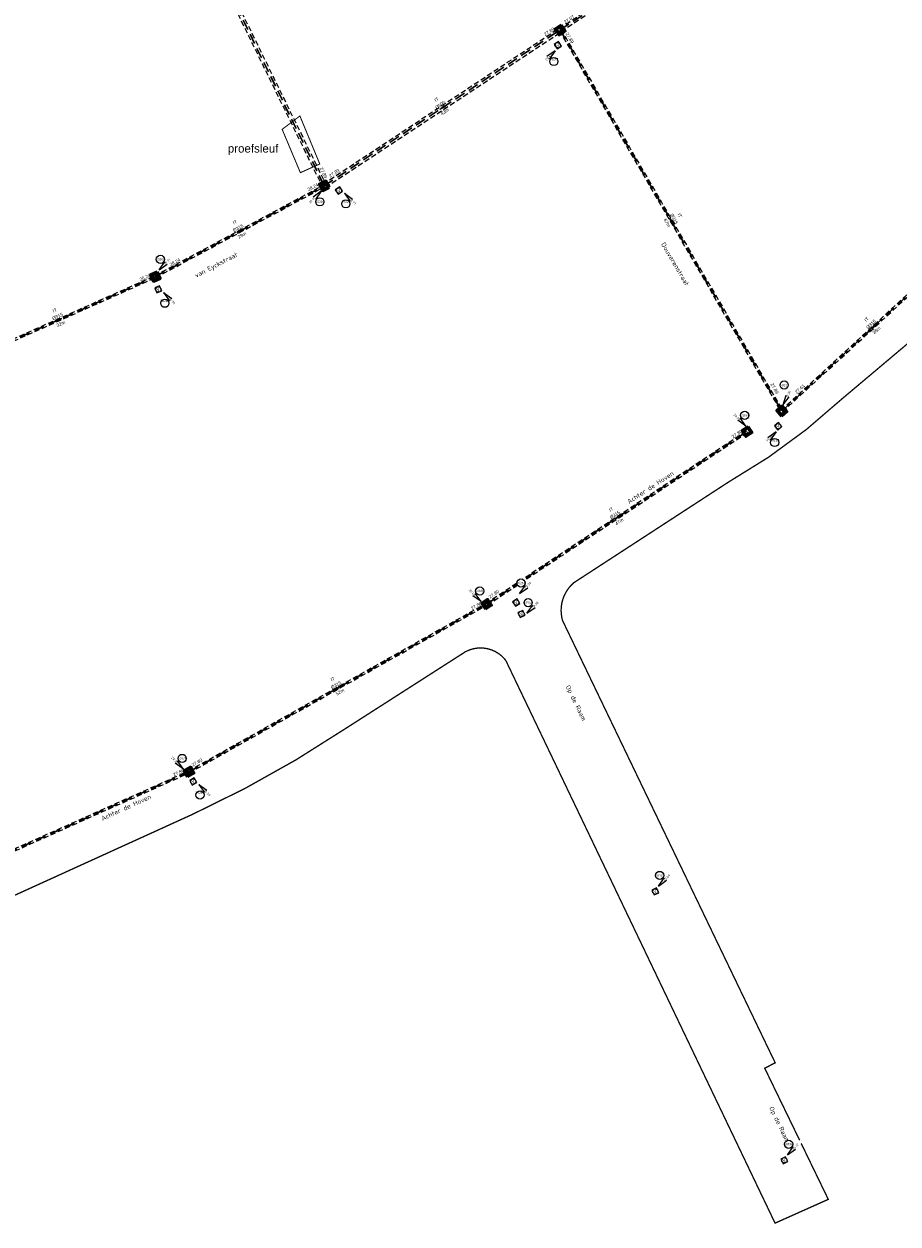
# Model space of a CAD drawing. Header units: metres. Extents: x 200112 to 202167, y 374508 to 376527.
# Tile 10 of 25: x 201241 to 201374, y 374611 to 374793. Entities that reach past the tile are written whole.
import ezdxf
from ezdxf.enums import TextEntityAlignment as Align

# ---------------------------------------------------------------- set-up
doc = ezdxf.new("R2010")
doc.units = ezdxf.units.M
doc.set_wipeout_variables(frame=1)
for name, pattern in [('HIDDEN4', [2.3813, 1.5875, -0.7938]), ('HIDDEN6', [1.1906999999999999, 0.7938, -0.3969]), ('HIDDENX2', [0.75, 0.5, -0.25]), ('XX-PROJECTGRENS', [18, 12, -3, 0, -3])]:
    doc.linetypes.add(name, pattern=pattern)
for name, color, linetype, lineweight in [('025___BS_IT', 84, 'HIDDEN4', 30), ('B-WE-RI-VWA_PUTNUMMER-S', 20, 'Continuous', 25), ('B-WE-RI-VWA_RIOOLPUT_VALPUT-S', 253, 'Continuous', 25), ('conflictpunten', 210, 'Continuous', 18), ('N-WE-RI-ITR_PUTNUMMER-S', 84, 'Continuous', 25), ('N-WE-RI-ITR_RIOOLPUT-S', 84, 'Continuous', 25), ('N-WE-RI-PUT-G', 7, 'Continuous', 35), ('N-WE-RI-PUT-GD', 7, 'Continuous', 50), ('X-XX-AL-T35', 50, 'Continuous', 35)]:
    doc.layers.add(name, color=color, linetype=linetype, lineweight=lineweight)
for name, color, linetype in [('025___BS_STROOMRICHTING IT', 252, 'Continuous'), ('025___BS_TEKST_BOBIT', 84, 'Continuous'), ('025___BS_TEKST_DIAMETERIT', 84, 'Continuous'), ('025___BS_TEKST_LENGTE', 250, 'Continuous'), ('025___BS_VISUEEL RUIMTEBESLAG', 251, 'HIDDEN6'), ('Wipeout', 10, 'Continuous')]:
    doc.layers.add(name, color=color, linetype=linetype)
doc.layers.add('025___BS_TEKST_STRENGNUMMER', color=50, linetype='Continuous', plot=False)
doc.layers.add('N-WE-KG-GRENS_PROJECT-G', color=7, linetype='XX-PROJECTGRENS', lineweight=35, transparency=0.45)
doc.styles.add('NLCS-ISO', font='NLCS-ISO.ttf')
doc.styles.add('NLCS-ISO-M200-T35', font='NLCS-ISO.ttf', dxfattribs={"height": 0.7000000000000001})
doc.styles.get("Standard").update_dxf_attribs({"font": 'arial.ttf'})

# ---------------------------------------------------------------- blocks, each defined once
blk = doc.blocks.new('put800x800')
at = {"layer": 'N-WE-RI-PUT-GD'}
for points in [[(-0.5500000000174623, -0.5500000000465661), (0.5499999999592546, -0.5500000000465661), (0.5499999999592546, 0.5499999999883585), (-0.5500000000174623, 0.5499999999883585)], [(-0.4000000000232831, -0.4000000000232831), (0.3999999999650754, -0.4000000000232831), (0.3999999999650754, 0.3999999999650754), (-0.4000000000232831, 0.3999999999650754)]]:
    blk.add_lwpolyline(points, close=True, dxfattribs=at)
blk = doc.blocks.new('*U77')
at = {"flags": 128}
blk.add_lwpolyline([(-1.788837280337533e-13, -1.76735543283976e-14), (73.136979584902, 32.68115182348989)], dxfattribs=at)
at = {"layer": '025___BS_STROOMRICHTING IT'}
blk.add_lwpolyline([(36.16905443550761, 16.1620888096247), (36.91692883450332, 16.63318740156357), (37.01892146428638, 16.40493862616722)], close=True, dxfattribs=at)
at = {"layer": '025___BS_VISUEEL RUIMTEBESLAG', "flags": 128}
for points in [[(-0.06425535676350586, 0.1437967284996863), (73.07272422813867, 32.82494855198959)], [(0.06425535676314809, -0.1437967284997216), (73.20123494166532, 32.53735509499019)]]:
    blk.add_lwpolyline(points, dxfattribs=at)
at = {"layer": '025___BS_TEKST_BOBIT'}
blk.add_attdef('B2', text='', height=0.5, rotation=24.0774095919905, dxfattribs=at).set_placement((72.4730296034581, 32.70141855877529), align=Align.RIGHT)
blk.add_attdef('B1', (0.6485881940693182, 0.7375975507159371), '', height=0.5, rotation=24.0774095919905, dxfattribs=at)
at = {"layer": '025___BS_TEKST_DIAMETERIT'}
blk.add_attdef('D', text='', height=0.5, rotation=24.0774095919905, dxfattribs=at).set_placement((36.51068298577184, 16.4699414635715), align=Align.BOTTOM_CENTER)
at = {"layer": '025___BS_TEKST_LENGTE'}
blk.add_attdef('LEN', text='', height=0.5, rotation=24.0774095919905, dxfattribs=at).set_placement((36.74448325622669, 15.94672105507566), align=Align.TOP_CENTER)
at = {"layer": '025___BS_TEKST_STRENGNUMMER'}
blk.add_attdef('STR', text='', height=0.5, rotation=24.0774095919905, dxfattribs=at).set_placement((36.03906749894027, 17.52277567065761), align=Align.CENTER)
blk = doc.blocks.new('*U78')
at = {"flags": 128}
blk.add_lwpolyline([(-1.764804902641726e-13, -3.41522947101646e-14), (45.02887878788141, 25.35940179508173)], dxfattribs=at)
at = {"layer": '025___BS_STROOMRICHTING IT'}
blk.add_lwpolyline([(22.13323604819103, 12.46501447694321), (22.83430376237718, 13.00330255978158), (22.95698171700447, 12.78547207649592)], close=True, dxfattribs=at)
at = {"layer": '025___BS_VISUEEL RUIMTEBESLAG', "flags": 128}
for points in [[(-0.07728711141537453, 0.1372332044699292), (44.95159167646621, 25.49663499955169)], [(0.07728711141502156, -0.1372332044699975), (45.10616589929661, 25.22216859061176)]]:
    blk.add_lwpolyline(points, dxfattribs=at)
at = {"layer": '025___BS_TEKST_BOBIT'}
blk.add_attdef('B2', text='', height=0.5, rotation=29.38737808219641, dxfattribs=at).set_placement((44.3659025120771, 25.31813708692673), align=Align.RIGHT)
blk.add_attdef('B1', (0.5775447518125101, 0.7944550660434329), '', height=0.5, rotation=29.38737808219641, dxfattribs=at)
at = {"layer": '025___BS_TEKST_DIAMETERIT'}
blk.add_attdef('D', text='', height=0.5, rotation=29.38737808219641, dxfattribs=at).set_placement((22.44490867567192, 12.80316162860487), align=Align.BOTTOM_CENTER)
at = {"layer": '025___BS_TEKST_LENGTE'}
blk.add_attdef('LEN', text='', height=0.5, rotation=29.38737808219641, dxfattribs=at).set_placement((22.72612643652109, 12.30382333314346), align=Align.TOP_CENTER)
at = {"layer": '025___BS_TEKST_STRENGNUMMER'}
blk.add_attdef('STR', text='', height=0.5, rotation=29.38737808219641, dxfattribs=at).set_placement((21.87788376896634, 13.80783261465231), align=Align.CENTER)
blk = doc.blocks.new('*U79')
at = {"flags": 128}
blk.add_lwpolyline([(-1.735546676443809e-13, -4.680299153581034e-14), (39.40076336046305, 26.1055602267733)], dxfattribs=at)
at = {"layer": '025___BS_STROOMRICHTING IT'}
blk.add_lwpolyline([(19.335670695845, 12.81113544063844), (19.99605132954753, 13.39862792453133), (20.13413399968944, 13.19022164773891)], close=True, dxfattribs=at)
at = {"layer": '025___BS_VISUEEL RUIMTEBESLAG', "flags": 128}
for points in [[(-0.0869920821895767, 0.1312959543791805), (39.31377127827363, 26.23685618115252)], [(0.0869920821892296, -0.131295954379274), (39.48775544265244, 25.97426427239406)]]:
    blk.add_lwpolyline(points, dxfattribs=at)
at = {"layer": '025___BS_TEKST_BOBIT'}
blk.add_attdef('B2', text='', height=0.5, rotation=33.52705478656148, dxfattribs=at).set_placement((38.74249559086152, 26.01654415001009), align=Align.RIGHT)
blk.add_attdef('B1', (0.5186877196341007, 0.8340742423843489), '', height=0.5, rotation=33.52705478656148, dxfattribs=at)
at = {"layer": '025___BS_TEKST_DIAMETERIT'}
blk.add_attdef('D', text='', height=0.5, rotation=33.52705478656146, dxfattribs=at).set_placement((19.62211996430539, 13.17089944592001), align=Align.BOTTOM_CENTER)
at = {"layer": '025___BS_TEKST_LENGTE'}
blk.add_attdef('LEN', text='', height=0.5, rotation=33.52705478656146, dxfattribs=at).set_placement((19.93865034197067, 12.69316449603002), align=Align.TOP_CENTER)
at = {"layer": '025___BS_TEKST_STRENGNUMMER'}
blk.add_attdef('STR', text='', height=0.5, rotation=33.52705478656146, dxfattribs=at).set_placement((18.98404907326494, 14.13201680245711), align=Align.CENTER)
blk = doc.blocks.new('*U80')
at = {"flags": 128}
blk.add_lwpolyline([(-3.666155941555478e-14, 1.759763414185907e-13), (33.54101711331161, -57.62187610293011)], dxfattribs=at)
at = {"layer": '025___BS_STROOMRICHTING IT'}
blk.add_lwpolyline([(16.55041633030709, -28.43283004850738), (17.09863164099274, -29.12616256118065), (16.8825699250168, -29.2519295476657)], close=True, dxfattribs=at)
at = {"layer": '025___BS_VISUEEL RUIMTEBESLAG', "flags": 128}
for points in [[(0.1361188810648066, 0.07923320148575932), (33.67713599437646, -57.54264290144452)], [(-0.1361188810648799, -0.07923320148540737), (33.40489823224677, -57.7011093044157)]]:
    blk.add_lwpolyline(points, dxfattribs=at)
at = {"layer": '025___BS_TEKST_BOBIT'}
blk.add_attdef('B1', (0.8025976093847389, -0.5661747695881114), '', height=0.4999999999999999, rotation=300.2031820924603, dxfattribs=at)
blk.add_attdef('B2', text='', height=0.4999999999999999, rotation=300.2031820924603, dxfattribs=at).set_placement((32.67176156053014, -55.09076437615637), align=Align.RIGHT)
at = {"layer": '025___BS_TEKST_DIAMETERIT'}
blk.add_attdef('D', text='', height=0.4999999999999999, rotation=300.2031820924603, dxfattribs=at).set_placement((16.89296679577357, -28.73965654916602), align=Align.BOTTOM_CENTER)
at = {"layer": '025___BS_TEKST_LENGTE'}
blk.add_attdef('LEN', text='', height=0.4999999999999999, rotation=300.2031820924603, dxfattribs=at).set_placement((16.39768309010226, -29.02795537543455), align=Align.TOP_CENTER)
at = {"layer": '025___BS_TEKST_STRENGNUMMER'}
blk.add_attdef('STR', text='', height=0.4999999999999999, rotation=300.2031820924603, dxfattribs=at).set_placement((17.88946265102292, -28.15838462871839), align=Align.CENTER)
blk = doc.blocks.new('*U81')
at = {"flags": 128}
blk.add_lwpolyline([(-1.640504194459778e-13, -7.34792661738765e-14), (27.73125951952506, 25.467054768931)], dxfattribs=at)
at = {"layer": '025___BS_STROOMRICHTING IT'}
blk.add_lwpolyline([(13.54339545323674, 12.43760289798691), (14.10331421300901, 13.12151881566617), (14.27241391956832, 12.93738492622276)], close=True, dxfattribs=at)
at = {"layer": '025___BS_VISUEEL RUIMTEBESLAG', "flags": 128}
for points in [[(-0.1065328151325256, 0.1160043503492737), (27.62472670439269, 25.58305911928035)], [(0.1065328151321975, -0.1160043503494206), (27.83779233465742, 25.35105041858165)]]:
    blk.add_lwpolyline(points, dxfattribs=at)
at = {"layer": '025___BS_TEKST_BOBIT'}
blk.add_attdef('B2', text='', height=0.4999999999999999, rotation=42.56287152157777, dxfattribs=at).set_placement((26.73551369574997, 25.25880809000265), align=Align.RIGHT)
blk.add_attdef('B1', (2.254955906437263, 2.581595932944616), '', height=0.4999999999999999, rotation=42.56287152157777, dxfattribs=at)
at = {"layer": '025___BS_TEKST_DIAMETERIT'}
blk.add_attdef('D', text='', height=0.4999999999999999, rotation=42.56287152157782, dxfattribs=at).set_placement((13.76978838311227, 12.83788975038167), align=Align.BOTTOM_CENTER)
at = {"layer": '025___BS_TEKST_LENGTE'}
blk.add_attdef('LEN', text='', height=0.4999999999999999, rotation=42.56287152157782, dxfattribs=at).set_placement((14.15741989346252, 12.41579500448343), align=Align.TOP_CENTER)
at = {"layer": '025___BS_TEKST_STRENGNUMMER'}
blk.add_attdef('STR', text='', height=0.4999999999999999, rotation=42.56287152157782, dxfattribs=at).set_placement((12.98869045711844, 13.68686976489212), align=Align.CENTER)
blk = doc.blocks.new('*U93')
at = {"flags": 128}
blk.add_lwpolyline([(-1.73749229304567e-13, -4.607545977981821e-14), (46.67092387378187, 30.64192101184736)], dxfattribs=at)
at = {"layer": '025___BS_STROOMRICHTING IT'}
blk.add_lwpolyline([(22.96974176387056, 15.0808459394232), (23.63257794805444, 15.66556655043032), (23.76978627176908, 15.45658359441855)], close=True, dxfattribs=at)
at = {"layer": '025___BS_VISUEEL RUIMTEBESLAG', "flags": 128}
for points in [[(-0.1399524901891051, 0.213162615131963), (46.53097138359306, 30.85508362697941)], [(0.1399524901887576, -0.2131626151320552), (46.81087636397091, 30.42875839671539)]]:
    blk.add_lwpolyline(points, dxfattribs=at)
at = {"layer": '025___BS_TEKST_BOBIT'}
blk.add_attdef('B2', text='', height=0.5, rotation=33.28700888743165, dxfattribs=at).set_placement((46.01228894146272, 30.55566358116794), align=Align.RIGHT)
blk.add_attdef('B1', (0.7678616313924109, 0.9101689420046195), '', height=0.5, rotation=33.28700888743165, dxfattribs=at)
at = {"layer": '025___BS_TEKST_DIAMETERIT'}
blk.add_attdef('D', text='', height=0.5, rotation=33.28700888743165, dxfattribs=at).set_placement((23.25769577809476, 15.43940668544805), align=Align.BOTTOM_CENTER)
at = {"layer": '025___BS_TEKST_LENGTE'}
blk.add_attdef('LEN', text='', height=0.5, rotation=33.28700888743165, dxfattribs=at).set_placement((23.57222186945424, 14.96034979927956), align=Align.TOP_CENTER)
at = {"layer": '025___BS_TEKST_STRENGNUMMER'}
blk.add_attdef('STR', text='', height=0.5, rotation=33.28700888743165, dxfattribs=at).set_placement((22.62365716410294, 16.40318885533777), align=Align.CENTER)
blk = doc.blocks.new('*U94')
at = {"flags": 128}
blk.add_lwpolyline([(-1.749844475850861e-13, -4.113618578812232e-14), (36.40115577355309, 22.45032053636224)], dxfattribs=at)
at = {"layer": '025___BS_STROOMRICHTING IT'}
blk.add_lwpolyline([(17.82820407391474, 10.99549966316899), (18.507334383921, 11.56121339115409), (18.63856901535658, 11.34842835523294)], close=True, dxfattribs=at)
at = {"layer": '025___BS_VISUEEL RUIMTEBESLAG', "flags": 128}
for points in [[(-0.1653556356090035, 0.2681091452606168), (36.23580013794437, 22.71842968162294)], [(0.1653556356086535, -0.2681091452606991), (36.56651140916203, 22.18221139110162)]]:
    blk.add_lwpolyline(points, dxfattribs=at)
at = {"layer": '025___BS_TEKST_BOBIT'}
blk.add_attdef('B2', text='', height=0.5, rotation=31.66410492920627, dxfattribs=at).set_placement((35.62671180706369, 22.49982547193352), align=Align.RIGHT)
blk.add_attdef('B1', (0.9588180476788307, 1.203345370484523), '', height=0.5, rotation=31.66410492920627, dxfattribs=at)
at = {"layer": '025___BS_TEKST_DIAMETERIT'}
blk.add_attdef('D', text='', height=0.5, rotation=31.66410492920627, dxfattribs=at).set_placement((18.12619746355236, 11.34576136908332), align=Align.BOTTOM_CENTER)
at = {"layer": '025___BS_TEKST_LENGTE'}
blk.add_attdef('LEN', text='', height=0.5, rotation=31.66410492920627, dxfattribs=at).set_placement((18.427029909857, 10.85798887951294), align=Align.TOP_CENTER)
at = {"layer": '025___BS_TEKST_STRENGNUMMER'}
blk.add_attdef('STR', text='', height=0.5, rotation=31.66410492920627, dxfattribs=at).set_placement((17.51970867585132, 12.32711369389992), align=Align.CENTER)
blk = doc.blocks.new('*U95')
at = {"flags": 128}
blk.add_lwpolyline([(-1.651702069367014e-13, -7.092633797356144e-14), (21.66191845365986, 19.28263841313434)], dxfattribs=at)
at = {"layer": '025___BS_STROOMRICHTING IT'}
blk.add_lwpolyline([(11.15774397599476, 9.932210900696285), (10.42106256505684, 9.443794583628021), (10.58728639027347, 9.257060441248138)], close=True, dxfattribs=at)
at = {"layer": '025___BS_VISUEEL RUIMTEBESLAG', "flags": 128}
for points in [[(-0.1047210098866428, 0.1176425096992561), (21.55719744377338, 19.40028092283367)], [(0.1047210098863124, -0.1176425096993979), (21.76663946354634, 19.16499590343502)]]:
    blk.add_lwpolyline(points, dxfattribs=at)
at = {"layer": '025___BS_TEKST_BOBIT'}
blk.add_attdef('B2', text='', height=0.5, rotation=41.67429366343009, dxfattribs=at).set_placement((20.86262820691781, 19.08658862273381), align=Align.RIGHT)
blk.add_attdef('B1', (1.89371914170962, 2.040019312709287), '', height=0.5, rotation=41.67429366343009, dxfattribs=at)
at = {"layer": '025___BS_TEKST_DIAMETERIT'}
blk.add_attdef('D', text='', height=0.5, rotation=41.67429366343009, dxfattribs=at).set_placement((10.73674782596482, 9.747155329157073), align=Align.BOTTOM_CENTER)
at = {"layer": '025___BS_TEKST_LENGTE'}
blk.add_attdef('LEN', text='', height=0.5, rotation=41.67429366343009, dxfattribs=at).set_placement((11.11778688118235, 9.319099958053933), align=Align.TOP_CENTER)
at = {"layer": '025___BS_TEKST_STRENGNUMMER'}
blk.add_attdef('STR', text='', height=0.5, rotation=41.67429366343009, dxfattribs=at).set_placement((9.968909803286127, 10.6081465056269), align=Align.CENTER)
blk = doc.blocks.new('*U96')
at = {"flags": 128}
blk.add_lwpolyline([(-1.699451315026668e-13, -5.856957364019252e-14), (25.36681750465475, 19.43009594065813)], dxfattribs=at)
at = {"layer": '025___BS_STROOMRICHTING IT'}
blk.add_lwpolyline([(13.03072916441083, 9.981083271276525), (12.26007825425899, 9.548247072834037), (12.41209842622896, 9.349778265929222)], close=True, dxfattribs=at)
at = {"layer": '025___BS_VISUEEL RUIMTEBESLAG', "flags": 128}
for points in [[(-0.09577270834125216, 0.125035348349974), (25.27104479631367, 19.55513128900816)], [(0.09577270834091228, -0.1250353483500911), (25.46259021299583, 19.3050605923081)]]:
    blk.add_lwpolyline(points, dxfattribs=at)
at = {"layer": '025___BS_TEKST_BOBIT'}
blk.add_attdef('B2', text='', height=0.4999999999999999, rotation=37.45085321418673, dxfattribs=at).set_placement((24.71618409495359, 19.29624346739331), align=Align.RIGHT)
blk.add_attdef('B1', (0.9905260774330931, 1.126599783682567), '', height=0.4999999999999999, rotation=37.45085321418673, dxfattribs=at)
at = {"layer": '025___BS_TEKST_DIAMETERIT'}
blk.add_attdef('D', text='', height=0.4999999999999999, rotation=37.45085321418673, dxfattribs=at).set_placement((12.59724761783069, 9.827534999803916), align=Align.BOTTOM_CENTER)
at = {"layer": '025___BS_TEKST_LENGTE'}
blk.add_attdef('LEN', text='', height=0.4999999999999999, rotation=37.45085321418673, dxfattribs=at).set_placement((12.9457272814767, 9.372579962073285), align=Align.TOP_CENTER)
at = {"layer": '025___BS_TEKST_STRENGNUMMER'}
blk.add_attdef('STR', text='', height=0.4999999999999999, rotation=37.45085321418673, dxfattribs=at).set_placement((11.89490344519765, 10.74273645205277), align=Align.CENTER)
blk = doc.blocks.new('*U106')
at = {"flags": 128}
blk.add_lwpolyline([(-8.03438205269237e-14, 1.607999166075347e-13), (44.97642427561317, -45.00155796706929)], dxfattribs=at)
at = {"layer": '025___BS_STROOMRICHTING IT'}
blk.add_lwpolyline([(22.17893934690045, -22.19133336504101), (22.88589796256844, -22.72186094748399), (22.70907189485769, -22.8985882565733)], close=True, dxfattribs=at)
at = {"layer": '025___BS_VISUEEL RUIMTEBESLAG', "flags": 128}
for points in [[(0.2228008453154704, 0.2226764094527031), (45.19922512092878, -44.77888155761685)], [(-0.2228008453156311, -0.2226764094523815), (44.75362343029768, -45.22423437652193)]]:
    blk.add_lwpolyline(points, dxfattribs=at)
at = {"layer": '025___BS_TEKST_BOBIT'}
blk.add_attdef('B1', (1.040001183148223, -0.4491963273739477), '', height=0.4999999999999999, rotation=314.9839954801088, dxfattribs=at)
blk.add_attdef('B2', text='', height=0.4999999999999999, rotation=314.9839954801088, dxfattribs=at).set_placement((44.67029767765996, -43.94728977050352), align=Align.RIGHT)
at = {"layer": '025___BS_TEKST_DIAMETERIT'}
blk.add_attdef('D', text='', height=0.4999999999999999, rotation=314.9839954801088, dxfattribs=at).set_placement((22.58843261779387, -22.40061447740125), align=Align.BOTTOM_CENTER)
at = {"layer": '025___BS_TEKST_LENGTE'}
blk.add_attdef('LEN', text='', height=0.4999999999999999, rotation=314.9839954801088, dxfattribs=at).set_placement((22.18308977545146, -22.80573093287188), align=Align.TOP_CENTER)
at = {"layer": '025___BS_TEKST_STRENGNUMMER'}
blk.add_attdef('STR', text='', height=0.4999999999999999, rotation=314.9839954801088, dxfattribs=at).set_placement((23.40365805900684, -21.58434949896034), align=Align.CENTER)
blk = doc.blocks.new('SRI-PUT_INSPECTIE-SO')
at = {"lineweight": -3, "flags": 128}
blk.add_lwpolyline([(-1.999999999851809, -2.000000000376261), (2.000000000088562, -2.000000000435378), (2.000000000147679, 1.999999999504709), (-2.00000000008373, 1.999999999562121)], close=True, dxfattribs=at)
at = {"lineweight": -3, "ltscale": 1.5}
blk.add_circle((0, -7.105427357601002e-14), 1.999999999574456, dxfattribs=at)
at = {"ltscale": 0.1, "style": 'NLCS-ISO'}
blk.add_text('I', height=2.5, dxfattribs=at).set_placement((-0.002795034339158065, -0.007140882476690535), align=Align.MIDDLE_CENTER)
blk = doc.blocks.new('*U187')
blk.add_wipeout([(0.8653484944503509, 1.803100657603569), (2.983467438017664, 9.105570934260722), (6.1363544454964, 15.758297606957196), (8.402045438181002, 14.650971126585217), (5.237343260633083, 8.023885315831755)]).dxf.layer = 'Wipeout'
for q in [(2.983467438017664, 9.105570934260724), (5.237343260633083, 8.023885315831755)]:
    blk.add_line((0.8653484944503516, 1.803100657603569), q)
blk.add_wipeout([(-1.57255614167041, 13.7846071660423), (4.60944385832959, 13.7846071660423), (4.60944385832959, 19.9666071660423), (-1.57255614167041, 19.9666071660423)]).dxf.layer = 'Wipeout'
blk.add_circle((1.51844385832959, 16.8756071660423), 3.090853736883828)
at = {"ltscale": 0.1, "style": 'NLCS-ISO'}
blk.add_attdef('PUTNR', text='', height=1.8, dxfattribs=at).set_placement((1.51844385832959, 16.8756071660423), align=Align.MIDDLE_CENTER)
blk.add_attdef('PUTHGT', text='', height=1.8, rotation=64.36260530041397, dxfattribs=at).set_placement((3.283861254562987, 6.907070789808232), align=Align.MIDDLE_LEFT)
blk = doc.blocks.new('*U180')
blk.add_wipeout([(1.4142135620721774, 1.4142135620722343), (5.833630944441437, 7.601397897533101), (11.013869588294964, 12.832515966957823), (12.784282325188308, 11.036641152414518), (7.601397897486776, 5.833630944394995)]).dxf.layer = 'Wipeout'
blk.add_wipeout([(-0.6845576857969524, 6.354630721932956), (5.497442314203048, 6.354630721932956), (5.497442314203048, 12.536630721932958), (-0.6845576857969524, 12.536630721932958)]).dxf.layer = 'Wipeout'
for q in [(5.833630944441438, 7.601397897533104), (7.601397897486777, 5.833630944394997)]:
    blk.add_line((1.414213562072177, 1.414213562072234), q)
blk.add_circle((2.406442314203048, 9.445630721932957), 3.090853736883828)
at = {"ltscale": 0.1, "style": 'NLCS-ISO'}
blk.add_attdef('PUTNR', text='', height=1.8, dxfattribs=at).set_placement((2.406442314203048, 9.445630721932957), align=Align.MIDDLE_CENTER)
blk.add_attdef('PUTHGT', text='', height=1.8, rotation=44.99999999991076, dxfattribs=at).set_placement((5.388131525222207, 5.427652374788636), align=Align.MIDDLE_LEFT)
blk = doc.blocks.new('*U168')
blk.add_wipeout([(-1.4142135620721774, -1.4142135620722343), (-5.833630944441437, -7.601397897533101), (-11.013869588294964, -12.832515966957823), (-12.784282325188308, -11.036641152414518), (-7.601397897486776, -5.833630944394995)]).dxf.layer = 'Wipeout'
blk.add_wipeout([(0.6845576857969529, -6.354630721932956), (-5.497442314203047, -6.354630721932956), (-5.497442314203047, -12.536630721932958), (0.6845576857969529, -12.536630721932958)]).dxf.layer = 'Wipeout'
for q in [(-7.601397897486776, -5.833630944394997), (-5.833630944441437, -7.601397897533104)]:
    blk.add_line((-1.414213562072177, -1.414213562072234), q)
blk.add_circle((-2.406442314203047, -9.445630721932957), 3.090853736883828)
at = {"ltscale": 0.1, "style": 'NLCS-ISO'}
blk.add_attdef('PUTHGT', text='', height=1.8, rotation=44.99999999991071, dxfattribs=at).set_placement((-8.442832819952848, -8.482353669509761), align=Align.MIDDLE_LEFT)
blk.add_attdef('PUTNR', text='', height=1.8, dxfattribs=at).set_placement((-2.406442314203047, -7.645630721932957), align=Align.MIDDLE_CENTER)
blk = doc.blocks.new('*U170')
blk.add_wipeout([(-1.4142135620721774, 1.4142135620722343), (-5.833630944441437, 7.601397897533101), (-11.013869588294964, 12.832515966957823), (-12.784282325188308, 11.036641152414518), (-7.601397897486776, 5.833630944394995)]).dxf.layer = 'Wipeout'
blk.add_wipeout([(0.6845576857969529, 6.354630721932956), (-5.497442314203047, 6.354630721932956), (-5.497442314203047, 12.536630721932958), (0.6845576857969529, 12.536630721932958)]).dxf.layer = 'Wipeout'
for q in [(-7.601397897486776, 5.833630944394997), (-5.833630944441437, 7.601397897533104)]:
    blk.add_line((-1.414213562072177, 1.414213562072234), q)
blk.add_circle((-2.406442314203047, 9.445630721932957), 3.090853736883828)
at = {"ltscale": 0.1, "style": 'NLCS-ISO'}
blk.add_attdef('PUTNR', text='', height=1.8, dxfattribs=at).set_placement((-2.406442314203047, 9.445630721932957), align=Align.MIDDLE_CENTER)
blk.add_attdef('PUTHGT', text='', height=1.8, rotation=315.0000000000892, dxfattribs=at).set_placement((-8.442832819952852, 8.482353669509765), align=Align.MIDDLE_LEFT)
blk = doc.blocks.new('SRI-PUT_VALPUT-SO')
at = {"lineweight": -3, "flags": 128}
blk.add_lwpolyline([(-1.999999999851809, -2.00000000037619), (2.000000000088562, -2.000000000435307), (2.000000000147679, 1.99999999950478), (-2.00000000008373, 1.999999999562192)], close=True, dxfattribs=at)
at = {"linetype": 'HIDDENX2', "lineweight": -3, "ltscale": 0.25}
blk.add_circle((0, 0), 1.999999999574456, dxfattribs=at)
at = {"ltscale": 0.1, "style": 'NLCS-ISO'}
blk.add_text('V', height=2.5, dxfattribs=at).set_placement((-0.002795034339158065, -0.007140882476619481), align=Align.MIDDLE_CENTER)
blk = doc.blocks.new('*U167')
blk.add_wipeout([(-1.4142135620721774, -1.4142135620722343), (-5.833630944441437, -7.601397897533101), (-11.013869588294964, -12.832515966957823), (-12.784282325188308, -11.036641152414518), (-7.601397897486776, -5.833630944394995)]).dxf.layer = 'Wipeout'
blk.add_wipeout([(0.6845576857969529, -6.354630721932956), (-5.497442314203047, -6.354630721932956), (-5.497442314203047, -12.536630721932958), (0.6845576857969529, -12.536630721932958)]).dxf.layer = 'Wipeout'
for q in [(-7.601397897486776, -5.833630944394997), (-5.833630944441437, -7.601397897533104)]:
    blk.add_line((-1.414213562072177, -1.414213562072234), q)
blk.add_circle((-2.406442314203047, -9.445630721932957), 3.090853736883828)
at = {"ltscale": 0.1, "style": 'NLCS-ISO'}
blk.add_attdef('PUTHGT', text='', height=1.8, rotation=44.99999999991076, dxfattribs=at).set_placement((-8.442832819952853, -8.482353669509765), align=Align.MIDDLE_LEFT)
blk.add_attdef('PUTNR', text='', height=1.8, dxfattribs=at).set_placement((-2.406442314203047, -7.645630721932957), align=Align.MIDDLE_CENTER)
blk = doc.blocks.new('*U186')
blk.add_wipeout([(1.4142135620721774, 1.4142135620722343), (5.833630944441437, 7.601397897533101), (11.013869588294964, 12.832515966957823), (12.784282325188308, 11.036641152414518), (7.601397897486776, 5.833630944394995)]).dxf.layer = 'Wipeout'
blk.add_wipeout([(-0.6845576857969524, 6.354630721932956), (5.497442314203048, 6.354630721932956), (5.497442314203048, 12.536630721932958), (-0.6845576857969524, 12.536630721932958)]).dxf.layer = 'Wipeout'
for q in [(5.833630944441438, 7.601397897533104), (7.601397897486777, 5.833630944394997)]:
    blk.add_line((1.414213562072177, 1.414213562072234), q)
blk.add_circle((2.406442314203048, 9.445630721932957), 3.090853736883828)
at = {"ltscale": 0.1, "style": 'NLCS-ISO'}
blk.add_attdef('PUTNR', text='', height=1.8, dxfattribs=at).set_placement((2.406442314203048, 9.445630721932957), align=Align.MIDDLE_CENTER)
blk.add_attdef('PUTHGT', text='', height=1.8, rotation=44.99999999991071, dxfattribs=at).set_placement((5.3881315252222, 5.427652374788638), align=Align.MIDDLE_LEFT)
blk = doc.blocks.new('*U174')
blk.add_wipeout([(1.4142135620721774, 1.4142135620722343), (5.833630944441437, 7.601397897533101), (11.013869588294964, 12.832515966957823), (12.784282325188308, 11.036641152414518), (7.601397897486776, 5.833630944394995)]).dxf.layer = 'Wipeout'
blk.add_wipeout([(-0.6845576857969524, 6.354630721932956), (5.497442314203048, 6.354630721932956), (5.497442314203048, 12.536630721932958), (-0.6845576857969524, 12.536630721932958)]).dxf.layer = 'Wipeout'
for q in [(5.833630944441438, 7.601397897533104), (7.601397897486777, 5.833630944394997)]:
    blk.add_line((1.414213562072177, 1.414213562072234), q)
blk.add_circle((2.406442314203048, 9.445630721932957), 3.090853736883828)
at = {"ltscale": 0.1, "style": 'NLCS-ISO'}
blk.add_attdef('PUTNR', text='', height=1.8, dxfattribs=at).set_placement((2.406442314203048, 9.445630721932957), align=Align.MIDDLE_CENTER)
blk.add_attdef('PUTHGT', text='', height=1.8, rotation=44.99999999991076, dxfattribs=at).set_placement((5.388131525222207, 5.427652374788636), align=Align.MIDDLE_LEFT)
blk = doc.blocks.new('*U169')
blk.add_wipeout([(1.4142135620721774, -1.4142135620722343), (5.833630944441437, -7.601397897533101), (11.013869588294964, -12.832515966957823), (12.784282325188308, -11.036641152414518), (7.601397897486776, -5.833630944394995)]).dxf.layer = 'Wipeout'
blk.add_wipeout([(-0.6845576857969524, -6.354630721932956), (5.497442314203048, -6.354630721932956), (5.497442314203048, -12.536630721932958), (-0.6845576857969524, -12.536630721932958)]).dxf.layer = 'Wipeout'
for q in [(5.833630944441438, -7.601397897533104), (7.601397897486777, -5.833630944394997)]:
    blk.add_line((1.414213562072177, -1.414213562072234), q)
blk.add_circle((2.406442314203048, -9.445630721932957), 3.090853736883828)
at = {"ltscale": 0.1, "style": 'NLCS-ISO'}
blk.add_attdef('PUTNR', text='', height=1.8, dxfattribs=at).set_placement((2.406442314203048, -7.645630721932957), align=Align.MIDDLE_CENTER)
blk.add_attdef('PUTHGT', text='', height=1.8, rotation=315.0000000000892, dxfattribs=at).set_placement((5.388131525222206, -5.427652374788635), align=Align.MIDDLE_LEFT)

msp = doc.modelspace()

# ---------------------------------------------------------------- linework, layer by layer
at = {"layer": 'conflictpunten', "ltscale": 0.2, "const_width": 0.15, "elevation": 29.13872781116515}
msp.add_lwpolyline([(201283.1968417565, 374770.1441201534), (201286.1348106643, 374771.4525358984), (201283.1261192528, 374778.711574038), (201280.4394803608, 374776.695794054)], close=True, dxfattribs=at)
at = {"layer": 'N-WE-KG-GRENS_PROJECT-G', "const_width": 0.2}
msp.add_lwpolyline([(201402.4598047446, 374767.3407086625), (201365.1921875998, 374735.9809668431, -0.05789403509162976), (201347.9466027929, 374723.3437647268), (201324.5626206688, 374708.137102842, 0.2931841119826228), (201322.8609749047, 374702.4301724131), (201355.0365762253, 374635.5525639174), (201353.4536982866, 374634.7321157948), (201363.0701650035, 374614.9058386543), (201355.0168058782, 374611.3113922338), (201314.2756100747, 374696.3953897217, 0.3688230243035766), (201308.1539999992, 374697.6950000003), (201289.9872137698, 374686.0641628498, -0.03908610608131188), (201266.9247854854, 374673.1401875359), (201200.0909166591, 374642.7392263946)], format="xyb", dxfattribs=at)

# ---------------------------------------------------------------- block references
at = {"layer": '025___BS_IT'}
for name, p, rotation, values in [('*U106', (201258.8245067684, 374825.2941397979), 341.1089717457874, {'STR': 'IT', 'B1': '27.89', 'B2': '27.89', 'D': '%%C500', 'LEN': '64m'}), ('*U94', (201286.8082024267, 374768.1545586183), 1.767488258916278, {'STR': 'IT', 'B1': '27.89', 'B2': '27.89', 'D': '%%C500', 'LEN': '43m'}), ('*U95', (201261.2631375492, 374754.4247182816), 346.5826360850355, {'STR': 'IT', 'B1': '28.24', 'B2': '28.24', 'D': '%%C315', 'LEN': '29m'}), ('*U96', (201232.0800801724, 374741.4111399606), 346.5826360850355, {'STR': 'IT', 'B1': '28.24', 'B2': '28.24', 'D': '%%C315', 'LEN': '32m'})]:
    msp.add_blockref(name, p, dxfattribs=dict(at, rotation=rotation)).add_auto_attribs(values)
for name, p, values in [('*U93', (201322.4995907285, 374791.7169403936), {'STR': 'IT', 'B1': '27.67', 'B2': '27.67', 'D': '%%C400', 'LEN': '56m'}), ('*U80', (201322.4995907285, 374791.7169403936), {'STR': 'IT', 'B1': '27.89', 'B2': '27.89', 'D': '%%C315', 'LEN': '67m'}), ('*U81', (201356.0406078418, 374734.0950642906), {'STR': 'IT', 'B1': '27.61', 'B2': '27.61', 'D': '%%C315', 'LEN': '38m'}), ('*U79', (201311.3691554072, 374704.8924013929), {'STR': 'IT', 'B1': '27.80', 'B2': '27.80', 'D': '%%C315', 'LEN': '47m'}), ('*U78', (201266.3402766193, 374679.5329995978), {'STR': 'IT', 'B1': '27.80', 'B2': '27.80', 'D': '%%C315', 'LEN': '52m'}), ('*U77', (201193.2032970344, 374646.8518477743), {'STR': 'IT', 'B1': '27.80', 'B2': '27.80', 'D': '%%C315', 'LEN': '80m'})]:
    msp.add_blockref(name, p, dxfattribs=at).add_auto_attribs(values)
at = {"layer": 'B-WE-RI-VWA_RIOOLPUT_VALPUT-S', "xscale": 0.2, "yscale": 0.2, "zscale": 0.2}
for p, rotation in [((201322.1427033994, 374789.4024826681, 29.6426055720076), 33.39928216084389), ((201289.0321925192, 374767.4344827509, 29.75615578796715), 33.65817765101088), ((201261.688842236, 374752.5022445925, 29.77242735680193), 22.83711683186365), ((201355.4951168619, 374731.7964311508, 29.31585658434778), 40.03961420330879), ((201315.8635379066, 374705.1359288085, 29.49613838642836), 33.3183465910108), ((201316.6494000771, 374703.4301817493, 29.43267196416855), 25.80882275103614), ((201266.9953828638, 374678.081508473, 29.34449571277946), 29.06115689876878), ((201336.8908293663, 374661.4615483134, 28.58142423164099), 25.80882275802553), ((201356.4170554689, 374620.8126110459, 28.31673811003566), 26.37984013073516)]:
    msp.add_blockref('SRI-PUT_VALPUT-SO', p, dxfattribs=dict(at, rotation=rotation))
at = {"layer": 'N-WE-RI-ITR_RIOOLPUT-S', "xscale": 0.2, "yscale": 0.2, "zscale": 0.2}
for p, rotation in [((201322.4995907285, 374791.7169403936), 33.4315931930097), ((201286.8082024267, 374768.1545586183), 26.09296602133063), ((201261.2631375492, 374754.4247182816), 24.03348930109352), ((201356.0406078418, 374734.0950642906), 40.14532881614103), ((201350.7699187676, 374730.9979616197), 33.52705478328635), ((201311.3691554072, 374704.8924013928), 33.52705478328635), ((201266.3402766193, 374679.5329995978), 29.38737807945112)]:
    msp.add_blockref('SRI-PUT_INSPECTIE-SO', p, dxfattribs=dict(at, rotation=rotation))
at = {"layer": 'N-WE-RI-PUT-G'}
for p, rotation in [((201322.4995907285, 374791.7169403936), 213.4315931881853), ((201286.8082024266, 374768.1545586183), 116.092966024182), ((201261.2631375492, 374754.4247182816), 204.0334892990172), ((201356.0406078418, 374734.0950642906), 40.14532881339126), ((201350.7699187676, 374730.9979616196), 213.5270547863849), ((201311.3691554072, 374704.8924013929), 33.52705478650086), ((201266.3402766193, 374679.5329995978), 29.38737808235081)]:
    msp.add_blockref('put800x800', p, dxfattribs=dict(at, rotation=rotation))

# ---------------------------------------------------------------- texts
at = {"layer": 'conflictpunten', "insert": (201272.2088677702, 374774.4305328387, 29.13872781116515), "char_height": 1.25, "attachment_point": 1}
msp.add_mtext_dynamic_manual_height_columns('proefsleuf', width=30.78781198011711, gutter_width=12.5, heights=[0], dxfattribs=at)

# ---------------------------------------------------------------- next in the draw order: block references
at = {"layer": 'B-WE-RI-VWA_PUTNUMMER-S', "xscale": 0.2, "yscale": 0.2, "zscale": 0.2}
for name, p, values in [('*U168', (201322.0289496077, 374788.8483526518, 29.6426055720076), {'PUTNR': '30219', 'PUTHGT': '29.63'}), ('*U169', (201289.5868308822, 374767.323233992, 29.75615578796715), {'PUTNR': '30221', 'PUTHGT': '29.77'}), ('*U169', (201262.2127320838, 374752.2888449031, 29.77242735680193), {'PUTNR': '30222', 'PUTHGT': '29.76'}), ('*U167', (201355.446203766, 374731.2328643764, 29.31585658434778), {'PUTNR': '30220', 'PUTHGT': '29.26'}), ('*U186', (201316.0854522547, 374706.2092433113, 29.34449571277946), {'PUTNR': '30260', 'PUTHGT': '29.39'}), ('*U169', (201267.5393207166, 374677.926164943, 29.34449571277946), {'PUTNR': '30259', 'PUTHGT': '29.39'}), ('*U180', (201337.0767821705, 374661.9957969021, 28.58142423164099), {'PUTNR': '30185', 'PUTHGT': '29.40'}), ('*U180', (201356.5976747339, 374621.3486863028, 28.31673811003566), {'PUTNR': '30186', 'PUTHGT': '28.12'})]:
    msp.add_blockref(name, p, dxfattribs=at).add_auto_attribs(values)
at = {"layer": 'N-WE-RI-ITR_PUTNUMMER-S'}
ref = msp.add_blockref('*U168', (201286.6303250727, 374767.618091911), dxfattribs=dict(at, xscale=0.2, yscale=0.2, zscale=0.2))
ref.add_attrib('PUTNR', '50203', dxfattribs={"layer": '0', "ltscale": 0.1, "height": 0.36, "style": 'NLCS-ISO'}).set_placement((201286.1490366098, 374765.7289657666), align=Align.MIDDLE_CENTER)
ref.add_attrib('PUTHGT', '29.71', dxfattribs={"layer": '0', "ltscale": 0.1, "height": 0.36, "rotation": 44.99999999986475, "style": 'NLCS-ISO'}).set_placement((201284.5599208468, 374765.5397835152), align=Align.MIDDLE_LEFT)
at = {"layer": 'N-WE-RI-ITR_PUTNUMMER-S', "xscale": 0.2, "yscale": 0.2, "zscale": 0.2}
for name, p, values in [('*U180', (201261.541457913, 374755.1510362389), {'PUTNR': '50204', 'PUTHGT': '29.71'}), ('*U187', (201356.0884810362, 374734.6587203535), {'PUTNR': '50221', 'PUTHGT': '29.30'})]:
    msp.add_blockref(name, p, dxfattribs=at).add_auto_attribs(values)
at = {"layer": 'N-WE-RI-ITR_PUTNUMMER-S'}
ref = msp.add_blockref('*U170', (201350.887860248, 374731.5510414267), dxfattribs=dict(at, xscale=0.2, yscale=0.2, zscale=0.2))
ref.add_attrib('PUTNR', '50181', dxfattribs={"layer": '0', "ltscale": 0.1, "height": 0.36, "style": 'NLCS-ISO'}).set_placement((201350.4065717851, 374733.4401675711), align=Align.MIDDLE_CENTER)
ref.add_attrib('PUTHGT', '29.33', dxfattribs={"layer": '0', "ltscale": 0.1, "height": 0.36, "rotation": 315.0000000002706, "style": 'NLCS-ISO'}).set_placement((201348.8174560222, 374733.6293498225), align=Align.MIDDLE_LEFT)
ref = msp.add_blockref('*U170', (201310.8179424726, 374705.0070190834), dxfattribs=dict(at, xscale=0.2, yscale=0.2, zscale=0.2))
ref.add_attrib('PUTNR', '50180', dxfattribs={"layer": '0', "ltscale": 0.1, "height": 0.36, "style": 'NLCS-ISO'}).set_placement((201310.3366540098, 374706.8961452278), align=Align.MIDDLE_CENTER)
ref.add_attrib('PUTHGT', '29.45', dxfattribs={"layer": '0', "ltscale": 0.1, "height": 0.36, "rotation": 315.0000000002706, "style": 'NLCS-ISO'}).set_placement((201308.7475382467, 374707.0853274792), align=Align.MIDDLE_LEFT)
ref = msp.add_blockref('*U170', (201265.7954631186, 374679.6852436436), dxfattribs=dict(at, xscale=0.2, yscale=0.2, zscale=0.2))
ref.add_attrib('PUTNR', '50179', dxfattribs={"layer": '0', "ltscale": 0.1, "height": 0.36, "style": 'NLCS-ISO'}).set_placement((201265.3141746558, 374681.574369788), align=Align.MIDDLE_CENTER)
ref.add_attrib('PUTHGT', '29.39', dxfattribs={"layer": '0', "ltscale": 0.1, "height": 0.36, "rotation": 315.0000000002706, "style": 'NLCS-ISO'}).set_placement((201263.7250588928, 374681.7635520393), align=Align.MIDDLE_LEFT)

# ---------------------------------------------------------------- next in the draw order: wipeouts: each hides what was drawn before it
for points in [[(201337.4412241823, 374759.37110782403), (201340.96236380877, 374753.3211842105), (201341.99085082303, 374753.9197779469), (201338.4697111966, 374759.96970156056)], [(201332.9073690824, 374719.7303580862), (201339.2477185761, 374723.8478291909), (201338.59930930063, 374724.8462919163), (201332.258959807, 374720.7288208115)], [(201322.8324342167, 374692.41429923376), (201325.16985668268, 374687.5574940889), (201326.4313645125, 374688.1646168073), (201324.0939420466, 374693.0214219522)], [(201253.2041374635, 374671.83771722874), (201260.07869645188, 374674.9831963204), (201259.5833541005, 374676.06578505), (201252.70879511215, 374672.9203059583)]]:
    msp.add_wipeout(points).dxf.layer = 'X-XX-AL-T35'
msp.add_wipeout([(201267.5080049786, 374753.7551652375), (201273.59625251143, 374756.91631091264), (201272.95112074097, 374758.1588104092), (201266.8628732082, 374754.9976647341)]).translate(0, 0, -29.6426055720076).dxf.layer = 'X-XX-AL-T35'

# ---------------------------------------------------------------- next in the draw order: block references
at = {"layer": 'B-WE-RI-VWA_PUTNUMMER-S', "xscale": 0.2, "yscale": 0.2, "zscale": 0.2}
msp.add_blockref('*U174', (201317.1836486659, 374703.2442289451, 29.43267196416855), dxfattribs=at).add_auto_attribs({'PUTNR': '30940', 'PUTHGT': '29.38'})

# ---------------------------------------------------------------- next in the draw order: texts
at = {"layer": 'X-XX-AL-T35', "style": 'NLCS-ISO-M200-T35'}
for s, height, rotation, p in [('Douverenstraat', 0.7000000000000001, 300.2, (201337.7409999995, 374759.3430996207)), ('van Eyckstraat', 0.7000000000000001, 27.43928486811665, (201267.4536495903, 374754.2396190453, -29.6426055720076)), ('Achter de Hoven', 0.7000000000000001, 33, (201332.9204110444, 374720.031588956)), ('Op de Raam', 0.7000000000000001, 295.7, (201323.3183146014, 374692.4539256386)), ('Achter de Hoven', 0.7, 24.58663332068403, (201253.2611133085, 374672.1337981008))]:
    msp.add_text(s, height=height, rotation=rotation, dxfattribs=at).set_placement(p)

# ---------------------------------------------------------------- next in the draw order: wipeouts: each hides what was drawn before it
msp.add_wipeout([(201353.6141733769, 374628.6991173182), (201355.9515958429, 374623.84231217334), (201357.21310367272, 374624.44943489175), (201354.87568120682, 374629.3062400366)]).dxf.layer = 'X-XX-AL-T35'

# ---------------------------------------------------------------- next in the draw order: texts
msp.add_text('Op de Raam', height=0.7000000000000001, rotation=295.7, dxfattribs=at).set_placement((201354.1000537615, 374628.738743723))

doc.saveas('drawing.dxf')
